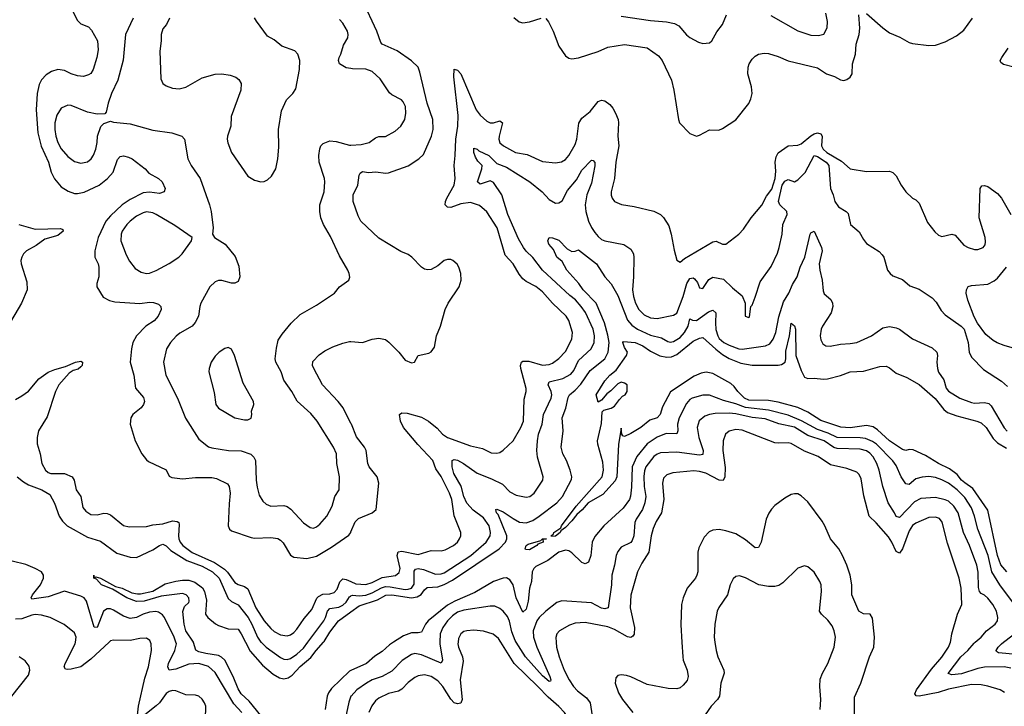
# Model space of a CAD drawing. Header units: inches. Extents: x 1173000 to 1307049, y 522583 to 678455.
# Tile 225 of 256: x 1227976 to 1233991, y 609609 to 613800. Entities that reach past the tile are written whole.
import ezdxf

# ---------------------------------------------------------------- set-up
doc = ezdxf.new("R2010")
doc.units = ezdxf.units.IN
doc.header["$MEASUREMENT"] = 0
for name, color, linetype in [('B2620', 7, 'Continuous'), ('B2621', 7, 'Continuous'), ('B2630', 7, 'Continuous'), ('B2631', 7, 'Continuous')]:
    doc.layers.add(name, color=color, linetype=linetype)

msp = doc.modelspace()

# ---------------------------------------------------------------- linework, layer by layer
at = {"layer": 'B2620', "color": 5}
for points, elevation in [([(1228521.8, 610000), (1228410, 609895.4), (1228350.5, 609849.5), (1228290, 609834.5), (1228270, 609832.2), (1228256.2, 609836.2), (1228248.7, 609848.7), (1228253.6, 609870), (1228315, 609990), (1228316.5, 610000)], 880), ([(1228695.1, 609555.1), (1228701.7, 609610), (1228740.7, 609779.3), (1228763.4, 609850), (1228781.4, 609950), (1228778.3, 609990), (1228774.8, 610000)], 880), ([(1229333.2, 609570), (1229284.3, 609624.3), (1229170, 609815), (1229130, 609851), (1229070, 609870.3), (1229010, 609866.7), (1228930, 609835.7), (1228888.3, 609830), (1228880.8, 609850), (1228884.9, 609870), (1228924.2, 609950), (1228933, 609990), (1228929.9, 610000)], 860), ([(1229450, 609552.6), (1229378.9, 609638.9), (1229330, 609685), (1229310, 609715.4), (1229280.8, 609790), (1229230, 609891.2), (1229209.3, 609909.3), (1229190, 609918.5), (1229112.8, 609930), (1229070, 609940.6), (1229051.7, 609951.7), (1229038.7, 609998.7), (1229037.8, 610000)], 840), ([(1229356.3, 610000), (1229385, 609945), (1229459.3, 609859.3), (1229525.5, 609805.5), (1229562.6, 609782.6), (1229590, 609776.8), (1229617, 609783), (1229641.1, 609798.9), (1229690, 609850.6), (1229754.4, 609905.6), (1229786.4, 609950), (1229832.5, 610000)], 840), ([(1229450.8, 610000), (1229480.9, 609970), (1229570, 609906.4), (1229590, 609895.9), (1229610, 609894), (1229630, 609900.7), (1229670, 609926.4), (1229710, 609964), (1229736.8, 610000)], 860), ([(1227929, 609671), (1228030, 609799.3), (1228038.2, 609830), (1228034.1, 609854.1), (1228010, 609887.1), (1227973.6, 609910)], 920), ([(1230000, 609827.4), (1229990, 609822.9), (1229881.8, 609718.2), (1229861.9, 609690), (1229854.6, 609670), (1229842.3, 609590)], 840), ([(1229111, 609530), (1229112.3, 609610), (1229106, 609630), (1229090, 609651.8), (1229070, 609669.6), (1229050, 609676.9), (1228990, 609679.2), (1228930, 609703.1), (1228910, 609705.5), (1228890, 609699.8), (1228870, 609687.1), (1228829.3, 609630.7), (1228810, 609611.9), (1228730, 609548.7)], 880), ([(1230000, 609669.5), (1229987.1, 609632.9), (1229960.5, 609510)], 860)]:
    msp.add_lwpolyline(points, dxfattribs=dict(at, elevation=elevation))
at = {"layer": 'B2621', "color": 5}
for points, elevation in [([(1228300.6, 613850), (1228330, 613795.3), (1228350, 613775.6), (1228396.6, 613756.6), (1228415.5, 613735.5), (1228451.3, 613670), (1228455.5, 613615.5), (1228448.3, 613570), (1228424.3, 613495.7), (1228410, 613471.6), (1228397, 613463), (1228365.9, 613454.1), (1228330, 613456.4), (1228289.5, 613469.5), (1228250, 613489.9), (1228210, 613496.8), (1228170, 613483.2), (1228137.4, 613462.6), (1228110, 613432), (1228096, 613404), (1228082.9, 613350), (1228075.8, 613250), (1228087, 613110), (1228107.4, 613027.4), (1228152.7, 612930), (1228168.5, 612868.5), (1228188.5, 612828.5), (1228230, 612779.7), (1228272.6, 612752.6), (1228310, 612739.5), (1228330, 612738.1), (1228370, 612746.5), (1228462.2, 612790), (1228512.2, 612830), (1228546.4, 612870), (1228573.9, 612946.1), (1228590, 612964.4), (1228610, 612969.1), (1228641.6, 612961.6), (1228663.8, 612950), (1228741.6, 612890), (1228764, 612864), (1228823.9, 612830), (1228846.2, 612810), (1228865.5, 612770), (1228859.5, 612750), (1228830, 612738), (1228770, 612746.8), (1228730, 612742.5), (1228650, 612702.6), (1228602.1, 612670), (1228530, 612603.6), (1228502.6, 612570), (1228455.1, 612470), (1228434.5, 612390), (1228435.5, 612350), (1228455.6, 612310), (1228458.9, 612290), (1228459, 612230), (1228446.3, 612190), (1228447.6, 612170), (1228486.4, 612106.4), (1228525.6, 612085.6), (1228557.1, 612077.1), (1228710, 612066.8), (1228770, 612074.8), (1228793.7, 612073.7), (1228823.4, 612063.4), (1228838, 612050), (1228841.1, 612030), (1228822.8, 611990), (1228798, 611962), (1228747.5, 611930), (1228690.2, 611870), (1228668.2, 611830), (1228658.5, 611790), (1228651.2, 611710), (1228674.2, 611630), (1228682.7, 611550), (1228732.9, 611492.9), (1228739.1, 611470), (1228732.7, 611450), (1228717.4, 611430), (1228666.7, 611390), (1228654, 611370), (1228651.8, 611330), (1228682.4, 611230), (1228722.3, 611150), (1228750, 611112.4), (1228762.7, 611102.7), (1228870, 611051.6), (1228890, 611012.7), (1228905.6, 611005.6), (1228970, 610997.2), (1229050, 611004.8), (1229150, 611006), (1229178.4, 610998.4), (1229245.7, 610965.7), (1229256.5, 610950), (1229262.7, 610910), (1229255.3, 610844.7), (1229250.3, 610710.3), (1229258.4, 610690), (1229270, 610680.3), (1229390, 610638.6), (1229410, 610635.5), (1229510, 610638.5), (1229552.9, 610632.9), (1229570, 610623.6), (1229586, 610606), (1229630, 610530.3), (1229650, 610519.1), (1229730, 610510.2), (1229790, 610524.2), (1229880.9, 610579.1), (1229985.9, 610654.1), (1229998.8, 610670), (1230000, 610672.8)], 920), ([(1228669, 613810), (1228622.6, 613710), (1228607.6, 613552.4), (1228574.6, 613430), (1228537.4, 613350), (1228515.8, 613290), (1228504.5, 613235.5), (1228495.2, 613224.8), (1228450, 613223.6), (1228390, 613235.4), (1228290, 613276.3), (1228270, 613278), (1228230, 613259.6), (1228203.2, 613216.8), (1228191.3, 613170), (1228190.2, 613130), (1228195.9, 613090), (1228208.6, 613050), (1228230, 613011.7), (1228270, 612964), (1228310, 612933.8), (1228350, 612924.4), (1228390, 612931.7), (1228412.4, 612950), (1228426.6, 612973.4), (1228440.3, 613010), (1228448.8, 613050), (1228451, 613090), (1228472.3, 613147.7), (1228490, 613166.4), (1228530, 613180.7), (1228550, 613174.9), (1228650, 613164.2), (1228790, 613126.3), (1228906, 613110), (1228966.8, 613090), (1228983, 613070), (1229003.6, 612950), (1229022.8, 612910), (1229078.6, 612830), (1229135.6, 612670), (1229146, 612630), (1229158.4, 612530), (1229154.8, 612490), (1229166, 612470), (1229230.3, 612430.3), (1229293.4, 612353.4), (1229315.4, 612295.4), (1229321.6, 612230), (1229310, 612201.2), (1229290, 612192.3), (1229270, 612191.8), (1229210, 612208.3), (1229190, 612206.9), (1229170, 612200.5), (1229138.3, 612170), (1229083.6, 612070), (1229076.5, 612050), (1229068, 611990), (1229048, 611952), (1229028.7, 611930), (1228953.5, 611886.5), (1228931.7, 611868.3), (1228897.7, 611830), (1228873.6, 611790), (1228854.2, 611710), (1228869.5, 611629.5), (1228940.7, 611490), (1228988.2, 611368.2), (1229070, 611238.4), (1229130, 611193.1), (1229150, 611186.7), (1229251, 611171), (1229330, 611167.8), (1229387.2, 611147.2), (1229407.2, 611130), (1229417.2, 611110), (1229420.1, 610990), (1229425.8, 610945.8), (1229438.1, 610898.1), (1229460.9, 610860.9), (1229481.6, 610841.6), (1229510, 610830.2), (1229590, 610833.4), (1229610, 610828.1), (1229632.3, 610812.3), (1229710, 610727.6), (1229750, 610700.3), (1229770, 610696.5), (1229790, 610704.2), (1229810, 610720.3), (1229852.9, 610770), (1229884.5, 610830), (1229900.5, 610890), (1229927, 610930), (1229928.8, 611010), (1229913.5, 611090), (1229911, 611150), (1229893.3, 611190), (1229793.3, 611350), (1229755.6, 611395.6), (1229670.6, 611470.6), (1229638.2, 611530), (1229590, 611599.6), (1229572.7, 611650), (1229540.3, 611710), (1229537.1, 611730), (1229544.6, 611795.4), (1229555.8, 611844.2), (1229579.1, 611880.9), (1229633.5, 611946.5), (1229690, 611999.5), (1229790, 612056.4), (1229899.3, 612130), (1229929.5, 612170), (1229986, 612210), (1229992.3, 612227.7), (1229989.5, 612250), (1229980.7, 612270), (1229930, 612359.3), (1229875.7, 612475.7), (1229832.3, 612550), (1229814.8, 612590), (1229808.8, 612630), (1229809.8, 612670), (1229836, 612750), (1229840.5, 612810), (1229838.4, 612830), (1229805.6, 612930), (1229803.5, 612970), (1229808.7, 613011.3), (1229815.6, 613030), (1229830, 613044.4), (1229870, 613061.1), (1229910, 613055.5), (1229990, 613033.9), (1230000, 613034.3)], 940), ([(1228891.4, 613808.6), (1228873, 613770), (1228850, 613744), (1228840.4, 613710), (1228841.3, 613670), (1228831.7, 613608.3), (1228839.2, 613439.2), (1228851.5, 613411.5), (1228870, 613397), (1228910, 613382), (1228950, 613378), (1228991.3, 613388.7), (1229090, 613446), (1229170, 613466.7), (1229210, 613468.9), (1229260.9, 613460.9), (1229296, 613450), (1229315.6, 613435.6), (1229328.2, 613410), (1229327, 613370), (1229268.9, 613210), (1229266, 613150), (1229246.5, 613090), (1229244, 613070), (1229248.1, 613048.1), (1229269.1, 612989.1), (1229370, 612845.5), (1229410, 612820.5), (1229450, 612810.6), (1229470, 612813), (1229490, 612822), (1229515.1, 612844.9), (1229540.7, 612890), (1229553, 612950), (1229559.1, 613020.9), (1229558, 613130), (1229576.1, 613243.9), (1229606, 613310), (1229645.2, 613350), (1229662, 613378), (1229684.5, 613495.5), (1229686.6, 613550), (1229676, 613590), (1229657.2, 613610), (1229578, 613638), (1229530, 613678), (1229490, 613699.3), (1229422, 613790), (1229411.3, 613811.3)], 960), ([(1230000, 613501.4), (1229970, 613506.4), (1229929.7, 613530), (1229923.5, 613550), (1229927.6, 613570), (1229938.5, 613590), (1229954.9, 613645.1), (1229981.5, 613690), (1229983.5, 613710), (1229979.3, 613730), (1229950, 613779.7), (1229930, 613801.1)], 940), ([(1227970, 612549.3), (1228070, 612521.6), (1228225.1, 612525.1), (1228238.8, 612518.8), (1228241.8, 612510), (1228210, 612483.6), (1228130, 612459.3), (1228077.6, 612422.4), (1228016.9, 612390), (1227999.2, 612370), (1227989, 612350), (1227983.6, 612330), (1227985.7, 612310), (1228020.2, 612200.2), (1228020.7, 612150), (1227986.8, 612070), (1227899.4, 611920.6)], 880), ([(1230000, 611334.6), (1229951.9, 611430), (1229921.8, 611470), (1229826.2, 611570), (1229773.5, 611670), (1229765.7, 611690), (1229766.9, 611713.1), (1229805, 611755), (1229841.1, 611778.9), (1229890, 611803.2), (1229950, 611824.9), (1229990, 611835.2), (1230000, 611834.5)], 920), ([(1227950, 611482.3), (1227990, 611503.6), (1228030, 611533.3), (1228092.3, 611607.7), (1228150, 611648.1), (1228190, 611665.1), (1228256.7, 611683.3), (1228317, 611710), (1228350, 611714.8), (1228360.3, 611710), (1228357.8, 611690), (1228350, 611681.1), (1228332.8, 611667.2), (1228301.7, 611658.3), (1228277.8, 611642.2), (1228214.8, 611570), (1228195.2, 611530), (1228143.8, 611376.2), (1228091.5, 611290), (1228082.7, 611250), (1228083.6, 611210), (1228102, 611150), (1228110.3, 611090), (1228133.4, 611050), (1228150, 611035.6), (1228166.8, 611030), (1228250, 611030.2), (1228296.5, 611010), (1228309.1, 610990), (1228321.5, 610930), (1228350.2, 610890), (1228361.7, 610821.7), (1228379.2, 610799.2), (1228410, 610780.2), (1228450, 610776.5), (1228490, 610786.9), (1228510, 610785.5), (1228530, 610776.5), (1228610, 610712.7), (1228644.7, 610704.7), (1228750, 610705.9), (1228790, 610715.8), (1228850, 610722.1), (1228910, 610740.3), (1228937.6, 610737.6), (1228948.1, 610730), (1228950, 610718), (1228946, 610650), (1228948.8, 610630), (1228957.2, 610610), (1228973.4, 610590), (1229030, 610547.2), (1229165.4, 610485.4), (1229226.4, 610446.4), (1229246.4, 610426.4), (1229290, 610364.3), (1229310, 610351.9), (1229350, 610340.1), (1229370, 610325.8), (1229418.5, 610210), (1229470, 610130.2), (1229510, 610083.8), (1229530, 610065.5), (1229570, 610044.6), (1229610, 610039.7), (1229630, 610045.2), (1229650, 610058.2), (1229670, 610079.2), (1229714.6, 610145.4), (1229761.3, 610198.7), (1229792.3, 610267.7), (1229801.3, 610278.7), (1229827.1, 610292.9), (1229870, 610294.3), (1229897.6, 610302.4), (1229916.1, 610323.9), (1229932.4, 610367.6), (1229950, 610386), (1229970, 610382.8), (1230000, 610369.6)], 880), ([(1227960.6, 611010), (1227998.4, 610978.4), (1228030, 610960.8), (1228111.3, 610930), (1228160.8, 610900.8), (1228188.1, 610848.1), (1228216.4, 610770), (1228237.9, 610737.9), (1228266.8, 610710), (1228390, 610640.4), (1228470, 610617), (1228570, 610543.5), (1228650, 610519.3), (1228690, 610517.7), (1228790, 610563.2), (1228830, 610590.9), (1228850, 610598.4), (1228870, 610587.7), (1228900.2, 610560.2), (1228997.9, 610497.9), (1229090, 610463.2), (1229153.6, 610430), (1229194.1, 610390), (1229250, 610265.7), (1229269.1, 610249.1), (1229310, 610227.3), (1229372, 610150), (1229394.9, 610110), (1229429.6, 610030), (1229450, 610000.8), (1229450.8, 610000)], 860), ([(1228929.9, 610000), (1228920.5, 610030), (1228860.2, 610150), (1228847.6, 610167.6), (1228823.6, 610183.6), (1228808, 610188), (1228770, 610184.1), (1228730, 610170.8), (1228690, 610150.9), (1228650, 610144), (1228610, 610158.5), (1228550, 610195.6), (1228530, 610203.7), (1228510, 610204), (1228488.3, 610190), (1228449.5, 610089.5), (1228430, 610092), (1228384.5, 610250), (1228370.8, 610270), (1228350, 610281.3), (1228250, 610310.4), (1228150, 610276.4), (1228050, 610263.5), (1228046.1, 610270), (1228053.7, 610290), (1228102.8, 610350), (1228121.6, 610390), (1228121, 610410), (1228109.2, 610429.2), (1228071.2, 610450), (1228013.3, 610473.3), (1227930, 610494.9)], 860), ([(1229037.8, 610000), (1228990.9, 610070), (1228979.9, 610110), (1228971.9, 610188.1), (1228982.7, 610217.3), (1229010, 610242), (1229011.8, 610250), (1229009.2, 610270), (1228993.3, 610290), (1228970, 610296.4), (1228839.9, 610280.1), (1228737.1, 610250), (1228690, 610248.5), (1228630, 610269.9), (1228543.8, 610323.8), (1228475.8, 610350), (1228444.5, 610384.5), (1228429.7, 610390), (1228428.7, 610410), (1228432, 610392), (1228441.3, 610398.7), (1228469.7, 610390.3), (1228560.7, 610340.7), (1228602, 610330), (1228662, 610302), (1228694.8, 610294.8), (1228714.8, 610294.8), (1228790, 610311.1), (1228864.8, 610355.2), (1228930, 610373), (1228970, 610379.2), (1229010, 610378.6), (1229046.9, 610366.9), (1229092.7, 610332.7), (1229106, 610310), (1229116.7, 610256.7), (1229110.6, 610170.6), (1229126, 610150), (1229171.6, 610111.6), (1229190, 610102), (1229250, 610082), (1229310, 610079.5), (1229330, 610050.4), (1229356.3, 610000)], 840), ([(1229736.8, 610000), (1229833.7, 610130), (1229844.9, 610150), (1229857.4, 610190), (1229870, 610205.8), (1229926.3, 610213.7), (1229950, 610225.7), (1229970, 610243.4), (1229990, 610276.1), (1229998.3, 610281.7), (1230000, 610282.4)], 860), ([(1228316.5, 610000), (1228320.7, 610030), (1228310, 610056.9), (1228248.3, 610108.3), (1228161.3, 610150), (1228110, 610165.8), (1228070, 610168.8), (1228050, 610165.3), (1227990, 610141.5), (1227950, 610141)], 880), ([(1229832.5, 610000), (1229836.1, 610003.9), (1229870, 610060.6), (1229923.2, 610130), (1230000, 610185.7)], 840), ([(1228774.8, 610000), (1228771.2, 610010), (1228750, 610024.7), (1228710, 610022.5), (1228650, 610009.8), (1228550, 610012.9), (1228530, 610007.7), (1228521.8, 610000)], 880)]:
    msp.add_lwpolyline(points, dxfattribs=dict(at, elevation=elevation))
for points, elevation in [([(1228750, 612626.5), (1228730, 612621.5), (1228690, 612600.7), (1228650, 612570.7), (1228630.2, 612550), (1228602.3, 612510), (1228596, 612490), (1228594.7, 612450), (1228625.5, 612365.5), (1228646.5, 612326.5), (1228681.7, 612281.7), (1228718.6, 612258.6), (1228750, 612251.5), (1228770, 612253.6), (1228810, 612269.2), (1228888.4, 612311.6), (1228948.9, 612351.1), (1228967.8, 612370), (1229026, 612450), (1229029, 612470), (1228923.2, 612543.2), (1228810, 612610.7), (1228790, 612621.1)], 940), ([(1229250, 611798), (1229230, 611792.3), (1229194.8, 611770), (1229170, 611746), (1229146, 611710), (1229132.7, 611670), (1229130.6, 611649.4), (1229163.7, 611523.7), (1229174.6, 611450), (1229190, 611428.9), (1229290, 611370.3), (1229350, 611356.4), (1229370, 611358), (1229390, 611367.7), (1229394.5, 611390), (1229392.7, 611410), (1229406, 611450), (1229404.5, 611470), (1229341.6, 611581.6), (1229287.3, 611750), (1229270, 611789)], 960)]:
    msp.add_lwpolyline(points, close=True, dxfattribs=dict(at, elevation=elevation))
at = {"layer": 'B2630', "color": 5}
for points, elevation in [([(1230259.9, 610000), (1230235.5, 609984.5), (1230190, 609942.8), (1230146.3, 609913.7), (1230094.9, 609870), (1230000, 609827.4)], 840), ([(1230542.4, 610000), (1230541.9, 609990), (1230558.6, 609890), (1230550, 609871.3), (1230430, 609923.1), (1230390, 609930.5), (1230370, 609925.4), (1230312.8, 609887.2), (1230250, 609822.4), (1230190, 609791.1), (1230130.3, 609770), (1230094.4, 609750), (1230035, 609710), (1230000.2, 609670), (1230000, 609669.5)], 860), ([(1230654, 610000), (1230652.6, 609990), (1230655.8, 609970), (1230680.2, 609910), (1230684.4, 609884.4), (1230667.8, 609770), (1230678.9, 609650), (1230670, 609627.6), (1230650, 609622.9), (1230630, 609629.1), (1230610, 609651.6), (1230562, 609730), (1230530, 609764.9), (1230490, 609790.5), (1230450, 609799.9), (1230410, 609794.3), (1230390, 609784.2), (1230350, 609754), (1230310, 609713), (1230290, 609701), (1230230, 609687), (1230170, 609659.1), (1230150, 609641.8), (1230127.8, 609612.2), (1230108.3, 609570)], 880), ([(1231253.4, 610000), (1231255.8, 609970), (1231270.9, 609910), (1231301.6, 609830), (1231331.9, 609770), (1231359.2, 609730), (1231383.8, 609703.8), (1231439.6, 609659.6), (1231461.2, 609630), (1231474.2, 609550), (1231497.8, 609470), (1231490, 609443.5), (1231454.8, 609405.2), (1231430, 609395.7), (1231410, 609399.9), (1231370, 609453.6), (1231330.7, 609530), (1231303.5, 609570), (1231270, 609607.2), (1231203.8, 609663.8), (1231141.7, 609730), (1230996.5, 609870), (1230915.1, 610000)], 880), ([(1231125.1, 610000), (1231134.9, 609970), (1231215, 609790), (1231221.7, 609770), (1231218.6, 609761.4), (1231210, 609760.4), (1231170, 609794.6), (1231065.1, 609910), (1231009.4, 610000)], 860), ([(1232021.7, 610000), (1232027.8, 609910), (1232030.2, 609890), (1232053.9, 609830), (1232059.4, 609790), (1232053.5, 609766.5), (1232030, 609737.6), (1232010, 609721.8), (1231990, 609715.3), (1231937.2, 609717.2), (1231810, 609742.2), (1231710, 609788.4), (1231683.6, 609796.4), (1231650, 609799.8), (1231630, 609796.9), (1231616.9, 609783.1), (1231614.7, 609750), (1231635.2, 609690), (1231658.2, 609650), (1231722, 609570)], 920), ([(1232222.9, 610000), (1232230.3, 609949.7), (1232240.9, 609910), (1232277.4, 609830), (1232278.9, 609810), (1232260.2, 609750), (1232250.2, 609669.8), (1232239.5, 609650), (1232200.4, 609610), (1232164.4, 609555.6)], 940), ([(1232865.7, 609590), (1232870.9, 609650), (1232864.5, 609730), (1232866.8, 609773.2), (1232879.7, 609810), (1232913.7, 609870), (1232952.4, 609970), (1232956.4, 610000)], 940), ([(1233076.8, 609530), (1233075.2, 609664.8), (1233114.6, 609750), (1233167.3, 609910), (1233193.6, 609970), (1233195.4, 610000)], 920), ([(1233992.4, 609692.4), (1233966, 609710), (1233891.1, 609731.1), (1233850, 609738.7), (1233790, 609741.6), (1233650, 609712.4), (1233587.4, 609692.6), (1233470, 609669.9), (1233452, 609672), (1233444.8, 609684.8), (1233454, 609710), (1233545.6, 609834.4), (1233610, 609908.7), (1233650.5, 609970), (1233661.6, 610000)], 880), ([(1234030, 609841.8), (1233990, 609848.8), (1233870, 609847.6), (1233830, 609839.7), (1233730, 609806.9), (1233670, 609800.3), (1233648.1, 609808.1), (1233725.2, 609910), (1233768.3, 609950), (1233806.3, 609993.7), (1233813.9, 610000)], 860), ([(1234065.2, 609925.2), (1233954.7, 609934.7), (1233943.1, 609943.1), (1233941.5, 609950), (1233954.3, 609970), (1233973.2, 609990), (1233986.4, 610000)], 840)]:
    msp.add_lwpolyline(points, dxfattribs=dict(at, elevation=elevation))
at = {"layer": 'B2631', "color": 5}
for points, elevation in [([(1230000, 611834.5), (1230070, 611829.1), (1230129.8, 611850.2), (1230170, 611855.2), (1230210, 611847.4), (1230231.1, 611831.1), (1230293, 611770), (1230330, 611722), (1230370, 611705.5), (1230388, 611710), (1230409.6, 611750.4), (1230475.2, 611764.8), (1230490, 611773), (1230510, 611800.7), (1230522.3, 611870), (1230547.4, 611930), (1230574.8, 612030), (1230592.6, 612070), (1230661.6, 612170), (1230673.3, 612210), (1230671.3, 612250), (1230658.4, 612290), (1230647.7, 612307.7), (1230622, 612330), (1230610, 612336), (1230590, 612336), (1230570, 612329.3), (1230530, 612298), (1230490, 612276), (1230470, 612272.3), (1230450, 612277.6), (1230430, 612289.6), (1230371.3, 612350), (1230350, 612365.7), (1230305, 612385), (1230170, 612466.6), (1230061.1, 612570), (1230043.2, 612603.2), (1230012.9, 612690), (1230012.7, 612730), (1230042, 612790), (1230049.8, 612850.2), (1230055.9, 612864.1), (1230070, 612872.4), (1230107.3, 612867.3), (1230152, 612872), (1230210, 612863.2), (1230230, 612864.9), (1230350, 612906.9), (1230415.1, 612950), (1230443.3, 612976.7), (1230491.7, 613090), (1230502.4, 613130), (1230499.9, 613190), (1230464.6, 613290), (1230420.6, 613480.6), (1230410, 613509.6), (1230370, 613549.8), (1230281.3, 613610), (1230191.3, 613650), (1230181.4, 613661.4), (1230157.4, 613730), (1230070, 613916.3)], 920), ([(1232564.7, 613824.7), (1232730, 613731.3), (1232810, 613706.5), (1232856.8, 613703.2), (1232888.2, 613711.8), (1232908.3, 613750), (1232910.9, 613789.1), (1232900, 613840)], 940), ([(1230994.3, 613814.3), (1231027, 613787), (1231050, 613781.6), (1231090, 613787.2), (1231162, 613810)], 920), ([(1231190, 613806.4), (1231206.8, 613786.8), (1231235.2, 613730), (1231270, 613639.3), (1231310, 613579.3), (1231330, 613565.5), (1231350, 613560.4), (1231390, 613566.5), (1231510, 613606), (1231570, 613633.2), (1231670, 613649.4), (1231808.6, 613628.6), (1231878.6, 613578.6), (1231900.2, 613550), (1231957.8, 613430), (1231973.1, 613370), (1232000.2, 613190), (1232007.2, 613170), (1232070, 613105.5), (1232110, 613088.9), (1232130, 613094.4), (1232190, 613127.3), (1232246.2, 613126.2), (1232270, 613134.9), (1232350.4, 613189.6), (1232430, 613289.1), (1232443, 613317), (1232449.9, 613350.1), (1232446.4, 613390), (1232425, 613470), (1232425.5, 613510), (1232431.8, 613530), (1232450, 613559.5), (1232470, 613578.3), (1232490, 613589), (1232524.2, 613595.8), (1232550, 613593.8), (1232610, 613575.5), (1232670, 613549.3), (1232850, 613506.3), (1232905.5, 613470), (1232952.9, 613452.9), (1232990, 613433.7), (1233011.1, 613428.9), (1233030, 613434.4), (1233050, 613448.2), (1233062, 613470), (1233063.5, 613530), (1233082.3, 613590), (1233085.7, 613650), (1233105.4, 613710), (1233108.1, 613748.1), (1233102.7, 613830)], 920), ([(1231650, 613822.4), (1231830, 613795.1), (1231927.3, 613787.3), (1231977.2, 613777.2), (1232003.4, 613763.4), (1232050, 613707.7), (1232070.3, 613690.3), (1232122.5, 613662.5), (1232150, 613654.9), (1232190, 613659.5), (1232204.5, 613670), (1232234.5, 613725.5), (1232269.6, 613770), (1232294.7, 613830)], 940), ([(1233150, 613837.1), (1233249.5, 613749.5), (1233290, 613720.6), (1233352.6, 613692.6), (1233410, 613660.2), (1233430, 613654.2), (1233530, 613642.2), (1233570, 613645.2), (1233630, 613665.4), (1233699, 613701), (1233743.1, 613736.9), (1233796.3, 613810)], 920), ([(1234049.8, 613509.8), (1233987, 613527), (1233970, 613539), (1233966, 613550), (1233975.1, 613570), (1234013.7, 613626.3)], 880), ([(1230000, 613034.3), (1230062.9, 613037.1), (1230110, 613050.2), (1230150, 613079.6), (1230170, 613086.7), (1230210, 613087.7), (1230270, 613119.6), (1230304, 613150), (1230329.7, 613190), (1230335.1, 613230), (1230332, 613270), (1230319.2, 613299.2), (1230309.5, 613310), (1230250, 613340.4), (1230234.3, 613354.3), (1230179.2, 613439.2), (1230130, 613483), (1230090, 613497.4), (1230010, 613499.8), (1230000, 613501.4)], 940), ([(1230000, 610369.6), (1230030, 610356.5), (1230090, 610351.7), (1230130, 610363.5), (1230190, 610394.3), (1230272.7, 610407.3), (1230294.8, 610425.2), (1230300.2, 610450), (1230282.2, 610530), (1230288.1, 610551.9), (1230310, 610554.6), (1230410, 610535.9), (1230490, 610559.8), (1230550, 610556.9), (1230576, 610564), (1230625.6, 610590), (1230649.7, 610610), (1230663.5, 610630), (1230671.1, 610650), (1230671.1, 610670), (1230630.4, 610770.4), (1230616.6, 610870), (1230602.2, 610910), (1230550, 611011.5), (1230518.2, 611058.2), (1230500.2, 611110), (1230407.6, 611207.6), (1230321.2, 611310), (1230301.9, 611350), (1230295.4, 611390), (1230310, 611399.7), (1230342.3, 611397.7), (1230430, 611373.9), (1230473.2, 611350), (1230527.3, 611307.3), (1230558.8, 611270), (1230590, 611248.8), (1230730, 611197.6), (1230802.5, 611182.5), (1230856.7, 611156.7), (1230890, 611153.2), (1230910, 611158.6), (1230930, 611171.5), (1230990.4, 611229.6), (1231037, 611310), (1231053.9, 611350), (1231057.3, 611482.7), (1231070.6, 611529.4), (1231070.7, 611549.3), (1231038.4, 611670), (1231035.1, 611690), (1231040.7, 611710), (1231050, 611716), (1231085.5, 611714.5), (1231170, 611691.1), (1231210, 611695.4), (1231230, 611703.8), (1231270, 611731.8), (1231310, 611774.7), (1231349.2, 611850), (1231352.5, 611890), (1231330, 611963), (1231315.4, 611990), (1231230, 612069.1), (1231170, 612138.5), (1231130, 612171.2), (1231070, 612202.3), (1231050, 612218.2), (1231026.9, 612246.9), (1230989.9, 612310), (1230941.7, 612361.7), (1230892.5, 612530), (1230830, 612627), (1230785.2, 612665.2), (1230730, 612683.4), (1230670, 612676.2), (1230610, 612654.4), (1230590, 612655.9), (1230575.9, 612670), (1230577.5, 612690), (1230586.3, 612710), (1230629.9, 612790), (1230637.1, 612830), (1230630.6, 612910), (1230637, 612970), (1230639.6, 613070), (1230652, 613150), (1230654.6, 613214.6), (1230628.4, 613451.6), (1230630, 613497.3), (1230650, 613491.6), (1230670, 613468.5), (1230765.4, 613250), (1230790, 613216.6), (1230830, 613180.7), (1230850, 613170.2), (1230870, 613171), (1230910, 613182.8), (1230926.3, 613170), (1230904.8, 613090), (1230902.7, 613070), (1230910, 613049.1), (1230931.7, 613030), (1231005.3, 612990), (1231076.9, 612976.9), (1231170, 612935), (1231250, 612926.2), (1231286.7, 612933.3), (1231310, 612946.2), (1231330, 612970.3), (1231370, 613038.9), (1231379.9, 613070), (1231392.6, 613167.4), (1231410, 613199), (1231460.6, 613239.4), (1231510, 613299.8), (1231530, 613308.7), (1231550, 613305.1), (1231582, 613282), (1231600.5, 613260.5), (1231616, 613230), (1231632.1, 613190), (1231634.3, 613170), (1231630.8, 613090), (1231636.1, 613030), (1231617.4, 612930), (1231608.8, 612831.2), (1231590.4, 612750), (1231589.1, 612729.1), (1231595.5, 612710), (1231610.4, 612690.4), (1231652.1, 612672.1), (1231730, 612659.6), (1231850, 612631.7), (1231890, 612610.4), (1231910, 612593.4), (1231941.2, 612541.2), (1231956.5, 612490), (1231973.5, 612393.5), (1231990, 612332), (1232010, 612318.8), (1232038.3, 612341.7), (1232210, 612443.2), (1232230, 612447.6), (1232270, 612428.9), (1232290, 612429), (1232369.8, 612490.2), (1232398, 612522), (1232444, 612590), (1232510, 612668.7), (1232537.6, 612722.4), (1232570, 612765.8), (1232592, 612830), (1232594.7, 612874.7), (1232590.6, 612930), (1232597, 612963), (1232610, 612987), (1232670, 613030.2), (1232730, 613033.4), (1232750, 613041.2), (1232810, 613090.4), (1232830, 613103.5), (1232850, 613108.9), (1232870, 613102.5), (1232878.2, 613090), (1232873.9, 613030), (1232883.8, 613010), (1232906.6, 612990), (1232996.7, 612936.7), (1233050, 612889.1), (1233150, 612873.4), (1233290, 612876), (1233310, 612866.4), (1233330, 612847.7), (1233361.3, 612790), (1233390, 612748.2), (1233430, 612710.5), (1233450, 612700.5), (1233470, 612680.7), (1233522.7, 612562.7), (1233565.7, 612505.7), (1233590, 612484.9), (1233610, 612476.3), (1233670, 612490.6), (1233690, 612484), (1233744.6, 612424.6), (1233770, 612408.9), (1233810, 612397.7), (1233830, 612396.9), (1233862, 612410), (1233873.7, 612426.3), (1233876.6, 612443.4), (1233875.1, 612470), (1233838.2, 612590), (1233843, 612770), (1233853.8, 612786.2), (1233870, 612788.5), (1233890, 612782), (1233950, 612739.7), (1233974.2, 612710), (1234031.7, 612611.7)], 880), ([(1230000, 610282.4), (1230010, 610286.3), (1230050, 610283.4), (1230090, 610287.9), (1230130, 610301.5), (1230187.3, 610332.7), (1230210, 610339.1), (1230238.4, 610338.4), (1230330, 610322.1), (1230350, 610322.6), (1230370, 610329.7), (1230385.7, 610354.3), (1230386.8, 610433.2), (1230393.9, 610446.1), (1230410, 610449), (1230442.8, 610442.8), (1230515.8, 610415.8), (1230550, 610416.3), (1230570, 610423.8), (1230732.5, 610530), (1230826.1, 610610), (1230849.9, 610650.1), (1230852.6, 610670), (1230844.1, 610710), (1230810, 610759.5), (1230745.5, 610805.5), (1230707.9, 610847.9), (1230690, 610888.7), (1230673.2, 610953.2), (1230628.4, 611030), (1230617.4, 611070), (1230618.4, 611110), (1230630, 611114.7), (1230650, 611110.8), (1230686.9, 611090), (1230770, 611031.4), (1230857.7, 610997.7), (1230925.2, 610965.2), (1230970, 610918.4), (1231010, 610896.5), (1231070, 610885.8), (1231091.8, 610890), (1231118.3, 610910), (1231160.4, 610970), (1231171.1, 610990), (1231174.3, 611010), (1231139.4, 611130), (1231136.1, 611170), (1231139, 611230), (1231146.4, 611270), (1231168.5, 611330), (1231175, 611390), (1231222.9, 611490), (1231226, 611510), (1231222.4, 611530), (1231205.5, 611570), (1231211.4, 611588.6), (1231295.1, 611610), (1231343.7, 611636.3), (1231362, 611658), (1231390, 611718.6), (1231466.9, 611790), (1231485.5, 611830), (1231487.7, 611870), (1231479.2, 611910), (1231431.8, 612011.8), (1231406.5, 612050), (1231370.6, 612090), (1231336.4, 612116.4), (1231169.9, 612270), (1231110, 612347.8), (1231070, 612387.4), (1231054.2, 612410), (1231023, 612463), (1230958.6, 612610), (1230921.4, 612730), (1230870, 612805.4), (1230850, 612815.8), (1230790, 612795.1), (1230772.3, 612810), (1230799.3, 612890), (1230800.5, 612910), (1230775.7, 612935.7), (1230761, 612961), (1230749.8, 612990), (1230750, 613016), (1230770, 613010.4), (1230780.1, 613000.1), (1230842, 612970), (1230890, 612921.5), (1230950, 612899), (1231092.4, 612810), (1231167.6, 612750), (1231210, 612702), (1231250, 612680.9), (1231270, 612681.7), (1231290, 612694.4), (1231322.7, 612757.3), (1231377.2, 612822.8), (1231410, 612880.6), (1231470, 612943.1), (1231479.6, 612939.6), (1231488.6, 612928.6), (1231490, 612908.7), (1231470, 612802.7), (1231441.4, 612730), (1231430.7, 612670), (1231433.9, 612630), (1231451.8, 612570), (1231470, 612531.3), (1231490, 612501.8), (1231510, 612475.8), (1231530, 612458.8), (1231550.1, 612450.1), (1231667.4, 612427.4), (1231710, 612399.1), (1231724.9, 612370), (1231728, 612348), (1231726.3, 612230), (1231719.5, 612150), (1231725.1, 612110), (1231738.4, 612070), (1231758.4, 612030), (1231790, 611998), (1231830, 611980.5), (1231870, 611976.6), (1231970, 611996.2), (1231990, 612009.1), (1232030, 612110.2), (1232051.1, 612190), (1232070, 612219.9), (1232090, 612224.7), (1232098.8, 612218.8), (1232116.1, 612196.1), (1232130, 612162.6), (1232150, 612158.7), (1232185.1, 612214.9), (1232210, 612228.9), (1232276.2, 612216.2), (1232330, 612162.4), (1232390, 612114), (1232407.3, 612070), (1232407.7, 611990), (1232430, 611982.8), (1232433.6, 611986.4), (1232442, 612050), (1232450, 612058), (1232470, 612106), (1232499.3, 612200.7), (1232567.6, 612292.4), (1232605.3, 612374.7), (1232616.5, 612410), (1232634.8, 612490), (1232638.8, 612550), (1232664.8, 612610), (1232661.6, 612630), (1232620.5, 612670), (1232611.7, 612690), (1232634.9, 612790), (1232650, 612814.1), (1232670, 612824.3), (1232710, 612811.1), (1232730, 612823), (1232773.7, 612866.3), (1232829.9, 612970.1), (1232850, 612965.5), (1232902, 612930), (1232920.1, 612910), (1232928.6, 612770), (1232946.4, 612730), (1232956, 612690), (1232978, 612658), (1233024.9, 612630), (1233036.3, 612616.3), (1233050.7, 612550), (1233104.6, 612504.6), (1233130, 612458.8), (1233150, 612434), (1233225.7, 612385.7), (1233245.2, 612365.2), (1233255.3, 612350), (1233278.4, 612270), (1233293.4, 612250), (1233310, 612237.1), (1233370, 612214.4), (1233414.7, 612174.7), (1233470, 612154), (1233550, 612102), (1233575.8, 612075.8), (1233605.5, 612025.5), (1233630, 611998.7), (1233728.4, 611928.4), (1233746.8, 611910), (1233770.4, 611830.4), (1233777, 611770), (1233790, 611739.1), (1233864.4, 611664.4), (1233973.8, 611593.8), (1234010, 611561.8)], 860), ([(1230000, 610185.7), (1230050, 610221.9), (1230161.9, 610258.1), (1230212.7, 610287.3), (1230250, 610288.4), (1230369.7, 610270.3), (1230403.8, 610276.2), (1230429, 610291), (1230450, 610320.1), (1230466.3, 610333.7), (1230530, 610338.3), (1230570, 610352.6), (1230621.1, 610378.9), (1230905.8, 610570), (1230943.6, 610610), (1230952.5, 610630), (1230952.8, 610650), (1230898.9, 610778.9), (1230888.6, 610790), (1230884.5, 610810), (1230890, 610811.8), (1230930, 610795.6), (1230990, 610754.2), (1231030, 610733.6), (1231070, 610729.5), (1231110, 610743.5), (1231150, 610768.5), (1231256.5, 610850), (1231292.2, 610890), (1231347.8, 610992.2), (1231348.5, 611010), (1231339.9, 611050), (1231316.7, 611110), (1231294.9, 611150), (1231284.2, 611190), (1231295.6, 611290), (1231289.4, 611370), (1231311.8, 611428.2), (1231326.1, 611493.9), (1231334.2, 611510), (1231370, 611539.2), (1231404.1, 611575.9), (1231461.8, 611658.2), (1231551.6, 611730), (1231572, 611770), (1231578, 611830), (1231570, 611875.1), (1231548.4, 611950), (1231497, 612070), (1231419.1, 612150), (1231391.3, 612190), (1231319, 612270), (1231290, 612323.5), (1231258.3, 612350), (1231236.6, 612396.6), (1231208, 612430), (1231202.8, 612450), (1231210, 612470.5), (1231230, 612468.8), (1231270, 612454), (1231321.4, 612401.4), (1231350, 612385.5), (1231370, 612387), (1231390, 612395.5), (1231500.3, 612310), (1231551.6, 612230), (1231590, 612187), (1231630, 612115.4), (1231690, 611966.7), (1231714.8, 611934.8), (1231749.3, 611910), (1231830, 611875), (1231897.5, 611857.5), (1231936, 611836), (1231950, 611831.6), (1231970, 611835.9), (1232010, 611860.9), (1232038, 611890), (1232060.2, 611930), (1232070, 611973), (1232085.7, 611965.7), (1232110, 611962.7), (1232183, 612017), (1232210, 612026.3), (1232229.6, 612009.6), (1232226.2, 611950), (1232229.4, 611909.4), (1232240.1, 611870), (1232250, 611854.7), (1232276.9, 611830), (1232310, 611812.7), (1232368.4, 611791.6), (1232390, 611788.7), (1232531.8, 611808.2), (1232558, 611822), (1232578.9, 611850), (1232596.1, 611890), (1232614.6, 611985.4), (1232642.4, 612077.6), (1232674.9, 612130), (1232697.1, 612182.9), (1232725, 612230), (1232744.2, 612290), (1232772.1, 612350), (1232806, 612490), (1232810, 612499.5), (1232830, 612508.7), (1232873.9, 612410), (1232878.8, 612390), (1232859.4, 612310), (1232863.5, 612270), (1232878.5, 612210), (1232883.9, 612143.9), (1232890, 612126.4), (1232931.2, 612091.2), (1232942.3, 612070), (1232943.2, 612050), (1232932.9, 612010), (1232880.3, 611930), (1232871.8, 611910), (1232866.3, 611870), (1232870, 611846), (1232882.2, 611822.2), (1232901, 611810), (1232927.9, 611807.9), (1232990, 611820.2), (1233050, 611822.4), (1233089.2, 611830), (1233179.6, 611870), (1233250, 611918), (1233290, 611927.9), (1233330, 611919.7), (1233350, 611910.2), (1233430, 611851.7), (1233550, 611797.4), (1233579, 611770), (1233583.6, 611750), (1233578.6, 611710), (1233582.2, 611670), (1233590, 611647.6), (1233621.5, 611601.5), (1233635.4, 611550), (1233650, 611531.6), (1233719.1, 611490), (1233790, 611462.7), (1233810, 611459.8), (1233870, 611463.7), (1233896.1, 611456.1), (1233910, 611442.6), (1233990, 611308.4), (1234008.9, 611288.9)], 840), ([(1234210, 611747.5), (1233990, 611810.7), (1233947.3, 611827.3), (1233922.1, 611842.1), (1233878.7, 611878.7), (1233826.6, 611946.6), (1233806.5, 611986.5), (1233768.4, 612088.4), (1233759, 612130), (1233759.3, 612150), (1233770, 612172), (1233790, 612178), (1233890, 612186.3), (1233930, 612205.5), (1233950, 612221.5), (1234005, 612290)], 860), ([(1234007.4, 610430), (1233970, 610472.4), (1233950, 610529.8), (1233890, 610806), (1233798.5, 610938.5), (1233750, 610972.5), (1233729.4, 610990), (1233703.1, 611023.1), (1233657.3, 611057.3), (1233589.8, 611090), (1233510, 611140.3), (1233434.7, 611174.7), (1233410, 611176.5), (1233390, 611170.9), (1233370, 611175.5), (1233290, 611228.8), (1233216.9, 611296.9), (1233190, 611314.1), (1233150, 611322.7), (1233050, 611307.9), (1232992.2, 611312.2), (1232870, 611353.8), (1232790, 611404.3), (1232730, 611433.4), (1232610, 611465.2), (1232550, 611474.5), (1232430, 611478.1), (1232403.4, 611490), (1232364.2, 611530), (1232341.7, 611561.7), (1232320, 611580), (1232210, 611640.8), (1232170, 611647.4), (1232138.2, 611641.8), (1232095.5, 611624.5), (1231952.4, 611527.6), (1231903.9, 611436.1), (1231889, 611390), (1231870.2, 611370), (1231824.6, 611355.4), (1231770, 611309.7), (1231710, 611273.2), (1231670, 611255.3), (1231660.2, 611260.2), (1231655.3, 611270), (1231650, 611306), (1231634, 611206), (1231623.8, 611010), (1231614.1, 610985.9), (1231537.7, 610902.3), (1231449, 610851), (1231412.5, 610807.5), (1231380.3, 610779.7), (1231350, 610740.5), (1231310, 610699.7), (1231280.9, 610679.1), (1231277.6, 610670), (1231250, 610647.9), (1231225.4, 610645.4), (1231223.7, 610650), (1231238, 610662), (1231239.6, 610670), (1231281.5, 610698.5), (1231285.4, 610710), (1231376, 610830), (1231534.5, 611010), (1231543, 611050), (1231539.4, 611099.4), (1231508.1, 611208.1), (1231506, 611230), (1231530, 611334), (1231534, 611406), (1231543.7, 611416.3), (1231590, 611428), (1231610, 611440.3), (1231639.3, 611480.7), (1231658.4, 611501.6), (1231674, 611510), (1231688, 611530), (1231688, 611570), (1231670, 611582), (1231650, 611588), (1231630, 611578), (1231586.4, 611533.6), (1231563.5, 611516.5), (1231530, 611478), (1231510, 611466), (1231497.2, 611510), (1231550, 611595.5), (1231581.6, 611630), (1231619.4, 611660.6), (1231682.7, 611750), (1231689.5, 611770), (1231670, 611799.3), (1231660.7, 611830), (1231664.2, 611835.8), (1231736.3, 611830), (1231783.1, 611810), (1231830, 611777.3), (1231887, 611747), (1231930, 611739.3), (1231957.3, 611742.7), (1231990, 611756.4), (1232090, 611837.5), (1232130, 611856.1), (1232150, 611860.2), (1232227.9, 611787.9), (1232270, 611756.3), (1232310, 611732.4), (1232382.3, 611702.3), (1232450, 611690.1), (1232610, 611691.8), (1232630, 611695), (1232651.5, 611710), (1232656.1, 611730), (1232656.9, 611776.9), (1232679.8, 611870), (1232690, 611946.8), (1232710, 611930.8), (1232715, 611910), (1232717.6, 611750), (1232750, 611658), (1232770, 611616.9), (1232790, 611609.2), (1232830, 611612.3), (1232886.2, 611606.2), (1232910, 611608.4), (1232990, 611628.3), (1233050, 611650.2), (1233130, 611654.7), (1233230, 611682), (1233270, 611684.9), (1233290, 611674.4), (1233330, 611642), (1233396.1, 611616.1), (1233470, 611574), (1233568.1, 611488.1), (1233621.3, 611421.3), (1233643.1, 611403.1), (1233701.5, 611381.5), (1233823.8, 611350), (1233850, 611338.6), (1233880.2, 611310), (1233923.6, 611243.6), (1233950, 611216.8), (1234004.9, 611184.9)], 820), ([(1234083.4, 610190), (1233963.8, 610350), (1233914.2, 610430), (1233892.3, 610530), (1233828.4, 610690), (1233810, 610769.7), (1233790, 610819.8), (1233750, 610882.3), (1233703.4, 610930), (1233650, 610970.4), (1233610, 610990.9), (1233570, 611004.6), (1233530, 611010.9), (1233490, 611007.9), (1233450, 610996.3), (1233410, 610962.8), (1233390, 610967.6), (1233360.3, 611010), (1233330, 611078), (1233310, 611107.3), (1233210, 611207.9), (1233185.3, 611225.3), (1233142.6, 611242.6), (1233110, 611247.7), (1232970, 611249), (1232915.8, 611275.8), (1232850, 611299.3), (1232751.6, 611351.6), (1232670, 611385.9), (1232550, 611416.9), (1232410, 611432.3), (1232350, 611455.1), (1232274.8, 611474.8), (1232190, 611507.2), (1232150, 611508.5), (1232083.6, 611490), (1232070, 611481), (1232050, 611456.2), (1232004, 611370), (1231995.1, 611330), (1231997.2, 611290), (1231990, 611271.3), (1231926, 611274), (1231870, 611252.5), (1231810.1, 611209.9), (1231745.6, 611134.4), (1231717.7, 611070), (1231714, 610946), (1231708.1, 610891.9), (1231701.5, 610870), (1231662.5, 610817.5), (1231545.2, 610710), (1231490, 610644.8), (1231473.2, 610610), (1231465.3, 610530), (1231450, 610488.2), (1231430, 610478.5), (1231410, 610487.4), (1231350, 610545.3), (1231330, 610557.4), (1231310, 610560.7), (1231269, 610550), (1231201.5, 610498.5), (1231130, 610462.3), (1231116, 610450), (1231106.2, 610430), (1231103.2, 610370), (1231090, 610329.5), (1231081.8, 610250), (1231072.3, 610210), (1231070, 610202.4), (1231050, 610183.5), (1231009.9, 610269.9), (1230989.9, 610350), (1230970, 610380.6), (1230950, 610391.9), (1230930, 610391.7), (1230871.1, 610370), (1230757.3, 610302.7), (1230635, 610250), (1230590, 610225.2), (1230472.1, 610130), (1230454.6, 610110), (1230430, 610061.7), (1230410, 610056.8), (1230370, 610057.2), (1230321.1, 610038.9), (1230259.9, 610000)], 840), ([(1233813.9, 610000), (1233849.8, 610030), (1233882, 610070), (1233935.3, 610110), (1233948.9, 610130), (1233952.2, 610150), (1233943, 610190), (1233921.2, 610230), (1233890, 610269), (1233870, 610287.1), (1233850, 610296.8), (1233839.8, 610310), (1233833.6, 610333.6), (1233832, 610428), (1233824, 610470), (1233779.3, 610590), (1233741.6, 610670), (1233709.5, 610789.5), (1233683.2, 610830), (1233650, 610860.2), (1233629.9, 610869.9), (1233570, 610883.8), (1233482, 610878), (1233442.8, 610857.2), (1233350, 610761.8), (1233330, 610767.1), (1233320.2, 610790), (1233281.3, 610850), (1233249.2, 610950), (1233226.6, 611050), (1233211.7, 611090), (1233190, 611130.9), (1233170, 611153.8), (1233150, 611167.4), (1233110, 611178.8), (1232970, 611183.3), (1232950, 611188.3), (1232890.6, 611230), (1232790, 611262.5), (1232710, 611311.9), (1232613.7, 611333.7), (1232530, 611363.8), (1232450, 611370.9), (1232350, 611394.1), (1232310, 611397.9), (1232224.1, 611395.9), (1232189.6, 611390.4), (1232160.6, 611379.4), (1232127.9, 611352.1), (1232115.3, 611310), (1232124.2, 611250), (1232152, 611170), (1232150, 611146.2), (1232130, 611142.1), (1231990, 611160.7), (1231890, 611156.4), (1231870, 611148.6), (1231850, 611132.5), (1231801.9, 611070), (1231793.3, 611046.7), (1231789.3, 611010.7), (1231791.4, 610950), (1231800.3, 610890), (1231795.9, 610850), (1231780.4, 610810), (1231741.7, 610750), (1231733.9, 610730), (1231727.5, 610650), (1231718.5, 610621.5), (1231710, 610608.9), (1231650, 610580.4), (1231630, 610554.3), (1231619.3, 610530), (1231610.1, 610470), (1231593.9, 610410), (1231591.4, 610350), (1231570.9, 610209.1), (1231550, 610203.4), (1231530, 610207.5), (1231470, 610239.5), (1231287.3, 610252.7), (1231257.7, 610242.3), (1231190, 610188.9), (1231150, 610150.7), (1231135.8, 610130), (1231113.3, 610070), (1231115.4, 610030), (1231125.1, 610000)], 860), ([(1230000, 610672.8), (1230026, 610734), (1230046, 610754), (1230129.4, 610790), (1230153.6, 610810), (1230169.8, 610970), (1230160.3, 611010), (1230112, 611070), (1230102.8, 611090), (1230092.3, 611170), (1230082, 611190), (1230033.2, 611253.2), (1230002.3, 611330), (1230000, 611334.6)], 920), ([(1233661.6, 610000), (1233665.3, 610010), (1233670.9, 610050), (1233705.2, 610170), (1233731.9, 610230), (1233727.5, 610330), (1233716.2, 610390), (1233644.1, 610604.1), (1233612.3, 610732.3), (1233595.1, 610755.1), (1233570, 610763.5), (1233530, 610760.3), (1233450, 610726.5), (1233430, 610713.2), (1233410, 610680.5), (1233370, 610569.8), (1233350, 610544), (1233330, 610553.1), (1233304.3, 610610), (1233283.6, 610643.6), (1233208.5, 610728.5), (1233164.8, 610770), (1233133.8, 610893.8), (1233117, 610997), (1233104.2, 611024.2), (1233090, 611038), (1233030, 611060.6), (1232930, 611082.7), (1232854.2, 611134.2), (1232770, 611165.4), (1232690, 611212.8), (1232670, 611217.9), (1232610, 611214.1), (1232590, 611217.6), (1232390, 611294.7), (1232350, 611297.7), (1232310.9, 611289.1), (1232287.1, 611270), (1232273.7, 611230), (1232272.3, 611170), (1232286.2, 611066.2), (1232284.5, 611010), (1232273.2, 610986.8), (1232250, 610989.4), (1232168.1, 611031.9), (1232130, 611042.7), (1232094.5, 611045.5), (1231965.3, 611034.7), (1231930, 611021.4), (1231910, 611001.6), (1231903, 610970), (1231910.8, 610870), (1231896.6, 610790), (1231864.3, 610735.7), (1231846.4, 610693.6), (1231834.4, 610650), (1231819.8, 610550), (1231776.9, 610483.1), (1231750.1, 610430), (1231710, 610286), (1231704.8, 610210), (1231732.4, 610090), (1231730.1, 610049.9), (1231722.7, 610037.3), (1231710, 610028.4), (1231690, 610031.9), (1231610, 610077.3), (1231570, 610094.3), (1231430, 610120.8), (1231370, 610115.9), (1231335.3, 610104.7), (1231274.3, 610070), (1231258, 610050), (1231251.1, 610028.9), (1231253.4, 610000)], 880), ([(1233195.4, 610000), (1233197.3, 610030), (1233185.7, 610145.7), (1233171, 610171), (1233130, 610173.5), (1233102.6, 610190), (1233059.4, 610290), (1233059.8, 610350), (1233048.9, 610410), (1233029.8, 610470), (1233003.1, 610530), (1232979.3, 610570), (1232929.8, 610630), (1232895.5, 610710), (1232878.6, 610738.6), (1232790, 610855.8), (1232750, 610894.2), (1232730, 610905.1), (1232710, 610906.4), (1232690, 610900.9), (1232650, 610879.8), (1232590, 610834), (1232568.6, 610811.4), (1232552.6, 610787.4), (1232536.5, 610750), (1232505, 610610), (1232490, 610578), (1232470, 610576.8), (1232410, 610624.8), (1232350, 610661.6), (1232290, 610680.7), (1232250, 610687.8), (1232210, 610683.1), (1232187.1, 610672.9), (1232158.2, 610641.8), (1232124.7, 610575.3), (1232118, 610550), (1232118.6, 610430), (1232113.6, 610410), (1232104.4, 610390), (1232053.8, 610330), (1232029.1, 610270), (1232018.6, 610230), (1232014.7, 610105.3), (1232021.7, 610000)], 920), ([(1232956.4, 610000), (1232960.4, 610030), (1232952.4, 610070), (1232939.4, 610099.4), (1232914, 610134), (1232873.6, 610170), (1232861.7, 610190), (1232875.1, 610310), (1232872, 610350), (1232864.4, 610370), (1232830, 610427.3), (1232790, 610460.7), (1232770, 610466.6), (1232728.8, 610451.2), (1232637.4, 610362.6), (1232613.4, 610346.6), (1232590, 610339.1), (1232550, 610339.2), (1232490.7, 610350.7), (1232410, 610393.7), (1232374.4, 610405.6), (1232350, 610401.6), (1232333.8, 610386.2), (1232316, 610350), (1232300.2, 610290), (1232247.5, 610212.5), (1232237.4, 610190), (1232222, 610110), (1232218.5, 610030), (1232222.9, 610000)], 940), ([(1231009.4, 610000), (1231003.3, 610010), (1230982.7, 610062.7), (1230967.5, 610127.5), (1230955.8, 610155.8), (1230930, 610189.8), (1230910, 610206.6), (1230879.1, 610219.1), (1230850, 610219.5), (1230690, 610196.4), (1230650, 610182.5), (1230619.1, 610160.9), (1230589.6, 610130), (1230561.9, 610090), (1230545, 610050), (1230542.4, 610000)], 860), ([(1230915.1, 610000), (1230901.6, 610021.6), (1230868.1, 610048.1), (1230810, 610067.2), (1230750, 610072.4), (1230707.3, 610070), (1230690, 610064.2), (1230670.3, 610050), (1230657.3, 610022.7), (1230654, 610000)], 880), ([(1233986.4, 610000), (1234096.5, 610083.5)], 840)]:
    msp.add_lwpolyline(points, dxfattribs=dict(at, elevation=elevation))
at = {"layer": 'B2631', "color": 5, "elevation": 820}
msp.add_lwpolyline([(1231090, 610564.7), (1231066.3, 610566.3), (1231063.6, 610570), (1231069.8, 610590), (1231081.7, 610598.3), (1231159.1, 610620.9), (1231169.2, 610630), (1231194, 610630), (1231172, 610628), (1231174, 610610), (1231141.8, 610598.2), (1231134.9, 610590)], close=True, dxfattribs=at)

doc.saveas('drawing.dxf')
